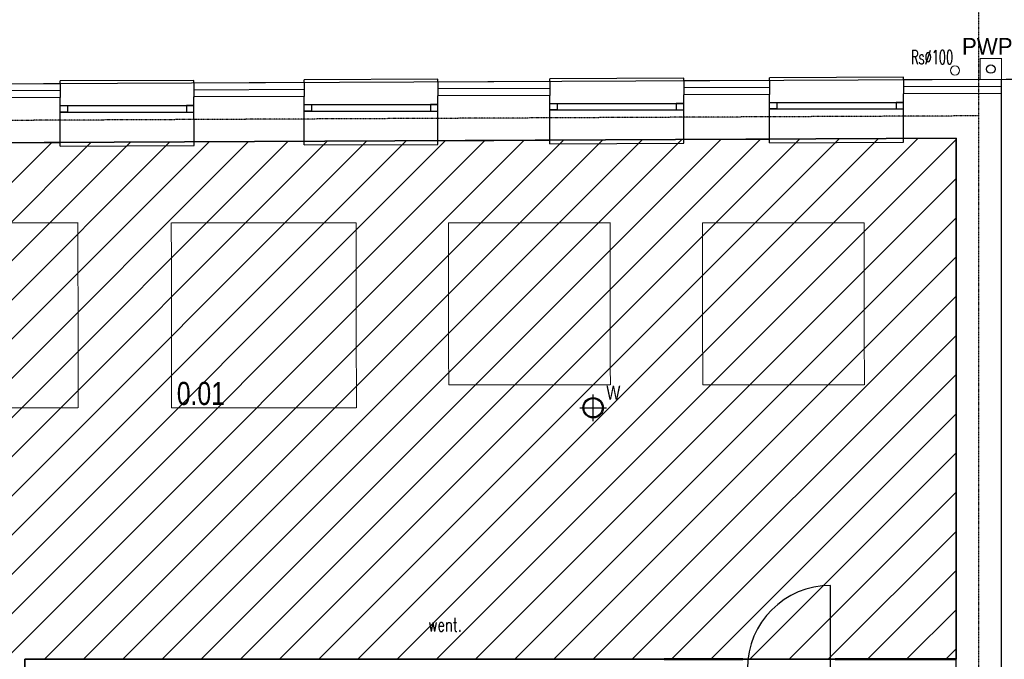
# Model space of a CAD drawing. Header units: centimetres. Extents: x 27698 to 42070, y 833 to 13367.
# Tile 52 of 59: x 30716 to 31782, y 5160 to 5852. Entities that reach past the tile are written whole.
import ezdxf
from ezdxf.enums import TextEntityAlignment as Align

# ---------------------------------------------------------------- set-up
doc = ezdxf.new("R2010")
doc.units = ezdxf.units.CM
doc.header["$LTSCALE"] = 0.1
for name, pattern in [('Ciągłe', [0]), ('DASHDOT2', [12.7, 6.35, -3.175, 0, -3.175]), ('DASHED2', [9.525, 6.35, -3.175])]:
    doc.linetypes.add(name, pattern=pattern)
for name, color, linetype in [('A-ELEWACJE', 3, 'Continuous'), ('A-Grid', 191, 'DASHDOT2'), ('A_drzwi opis istniejące', 161, 'Continuous'), ('A_Ściany istniejące', 9, 'Continuous'), ('CKDACH_OPIS', 3, 'Continuous'), ('CKDRZWI_', 7, 'Continuous'), ('CKIZOLACJE', 2, 'Continuous'), ('CKOKNA', 4, 'Continuous'), ('CKPOM_OPIS', 3, 'Continuous'), ('p.poz.', 240, 'Continuous'), ('PODKŁAD STAN ISTNIEJĄCY', 7, 'Continuous')]:
    doc.layers.add(name, color=color, linetype=linetype)
for name, color, linetype, lineweight in [('A-sufity podwieszone', 4, 'Continuous', 25), ('A-Wyburzenia', 35, 'DASHED2', 0), ('A_Sufity - Opis', 4, 'Continuous', 13), ('CKDACH_RYNNY', 7, 'Continuous', 18), ('CKPOM_NUM', 6, 'Continuous', 50), ('CKSCIANY_PRZEKR', 6, 'Continuous', 50), ('CKWENT', 3, 'Ciągłe', 25)]:
    doc.layers.add(name, color=color, linetype=linetype, lineweight=lineweight)
doc.layers.add('POWIERZCHNIA ZABUDOWY', color=111, linetype='Continuous', plot=False)
doc.styles.add('RomanS', font='romans.shx', dxfattribs={"width": 0.8})
doc.styles.add('SIMPLEX', font='simplex.shx', dxfattribs={"width": 0.7, "height": 17})
doc.styles.get("Standard").update_dxf_attribs({"font": 'ic-simplex.shx', "width": 0.8})
doc.styles.add('WS_ARIAL', font='ReemKufi-Regular.ttf', dxfattribs={"height": 12})
doc.linetypes.add('IZOLACJA_CIEPLNA_OS', pattern='A,0.001,[220,CADKON.SHX,S=0.05,R=0,X=0,Y=0],-1,[220,CADKON.SHX,S=0.05,R=180,X=1,Y=0],-1', length=2.001)

# ---------------------------------------------------------------- blocks, each defined once
blk = doc.blocks.new('CKBL2081424111933')
at = {"layer": 'CKPOM_NUM', "width": 0.8, "flags": 8}
blk.add_attdef('CISLO', text='', height=25, dxfattribs=at).set_placement((30666.9, 5434.5), align=Align.BOTTOM_CENTER)
at = {"layer": 'CKPOM_OPIS', "width": 0.8, "flags": 9}
for tag in ['PLOCHA_DLE_NV_366/2013', 'DEFINICE_SKLADBY', 'POZNÁMKA', 'K._VÝŠKA', 'PODLAHA', 'SKLADBA', 'TEPLOTA', 'PODLAZI', 'POVRCH', 'PLOCHA', 'JMENO', 'OBVOD', 'OBJEM', 'STROP', 'VYSKA', 'STĚNY', 'ZONA', 'BYT']:
    blk.add_attdef(tag, text='', height=20, dxfattribs=at).set_placement((30666.9, 5434.5), align=Align.BOTTOM_CENTER)
blk = doc.blocks.new('A$7E8718815272C8')
at = {"layer": 'A-Wyburzenia'}
for points in [[(1025.2, -130), (1225.2, -130)], [(1225.2, -129.8), (1225.5, -330.5)], [(1526.3, -130), (1326.3, -130), (1326.7, -330.5)], [(1526.3, -130), (1526.7, -330.5)], [(1801.3, -130), (1626.3, -130)], [(1626.3, -130), (1626.6, -305.5)], [(1801.3, -129.8), (1801.6, -305.5)], [(2076.3, -130), (1901.3, -130)], [(1901.3, -130), (1901.6, -305.5)], [(2076.3, -130), (2076.6, -305.5)], [(1626.6, -305.5), (1801.6, -305.5)], [(1901.6, -305.5), (2076.6, -305.5)], [(1025.5, -330.5), (1225.5, -330.5)], [(1326.7, -330.5), (1526.7, -330.5)]]:
    blk.add_lwpolyline(points, dxfattribs=at)
at = {"layer": 'A_Ściany istniejące'}
for p, q in [((1206, 5.4), (1087.8, 4.9)), ((1470, 6.6), (1350.8, 6.1)), ((1736, 7.8), (1614.8, 7.3)), ((1974, 8.9), (1881, 8.5)), ((2225, 10), (2119, 9.5)), ((1351, -42.4), (1470, -41.8)), ((1615, -41.2), (1736, -40.6)), ((1881, -39.9), (1974, -39.5)), ((2119, -38.8), (2176, -38.5)), ((2176, -728), (2176, -38.5)), ((1088, -43.6), (1206, -43.1))]:
    blk.add_line(p, q, dxfattribs=at)
for points in [[(1206, -43.1), (1206, 5.4)], [(1351, -42.4), (1350.8, 6.1)], [(1470, -41.8), (1470, 6.6)], [(1615, -41.2), (1614.8, 7.3)], [(1736, -40.6), (1736, 7.8)], [(1881, -39.9), (1881, 8.5)], [(1974, -39.5), (1974, 8.9)], [(2119, -38.8), (2119, 9.5)], [(2225, -864), (2225, 10)]]:
    blk.add_lwpolyline(points, dxfattribs=at)
at = {"layer": 'CKOKNA'}
for p, q in [((1881, 26.5), (1736, 25.8)), ((2119, 27.5), (1974, 26.9)), ((1974, 0.2), (2119, 0.2)), ((1206, -3.3), (1350.8, -3.3)), ((1206, -10.3), (1350.8, -10.3)), ((1470, -2.1), (1614.8, -2.1)), ((1470, -9.1), (1614.8, -9.1)), ((1736, -0.9), (1881, -0.9)), ((1736, -7.9), (1881, -7.9)), ((1974, -6.8), (2119, -6.8)), ((1206, -47.1), (1351, -46.4)), ((1470, -45.8), (1615, -45.2)), ((1736, -44.6), (1881, -43.9)), ((1974, -43.5), (2119, -42.8))]:
    blk.add_line(p, q, dxfattribs=at)
for points in [[(1350.8, 21.1), (1350.8, 24.1), (1206, 23.4)], [(1206, 20.4), (1206, 23.4)], [(1614.8, 22.3), (1614.8, 25.3), (1470, 24.6)], [(1470, 21.6), (1470, 24.6)], [(1736, 22.8), (1736, 25.8)], [(1881, 23.5), (1881, 26.5)], [(1974, 23.9), (1974, 26.9)], [(2119, 24.5), (2119, 27.5)], [(1351, -46.4), (1351, -42.4)], [(1470, -45.8), (1470, -41.8)], [(1615, -45.2), (1615, -41.2)], [(1736, -44.6), (1736, -40.6)], [(1881, -43.9), (1881, -39.9)], [(1974, -43.5), (1974, -39.5)], [(2119, -42.8), (2119, -38.8)], [(1206, -47.1), (1206, -43.1)]]:
    blk.add_lwpolyline(points, dxfattribs=at)
for points in [[(1981.9, -6.8), (1974, -6.8), (1974, 0.2), (1981.9, 0.2)], [(2111, -6.8), (2119, -6.8), (2119, 0.2), (2111, 0.2)], [(1214, -10.3), (1206, -10.3), (1206, -3.3), (1214, -3.3)], [(1342.8, -10.3), (1350.8, -10.3), (1350.8, -3.3), (1342.8, -3.3)], [(1478, -9.1), (1470, -9.1), (1470, -2.1), (1478, -2.1)], [(1606.8, -9.1), (1614.8, -9.1), (1614.8, -2.1), (1606.8, -2.1)], [(1743.9, -7.9), (1736, -7.9), (1736, -0.9), (1743.9, -0.9)], [(1873, -7.9), (1881, -7.9), (1881, -0.9), (1873, -0.9)]]:
    blk.add_lwpolyline(points, close=True, dxfattribs=at)
at = {"layer": 'A_drzwi opis istniejące', "style": 'SIMPLEX', "width": 0.8}
for tag, p in [('230', (1043.6, -607.6)), ('200', (1068.3, -607.8)), ('90', (1803.7, -1338.1)), ('200', (1828.4, -1338.3))]:
    blk.add_attdef(tag, text='', height=16, rotation=90, dxfattribs=at).set_placement(p, align=Align.CENTER)
for tag, p in [('80', (1900.8, -1184.7)), ('200', (1900.6, -1209.4))]:
    blk.add_attdef(tag, text='', height=16, dxfattribs=at).set_placement(p, align=Align.CENTER)
blk = doc.blocks.new('A$7E8A383135198')
at = {"layer": 'A-Grid'}
for p, q in [((2215, 268.2), (2215, -1847.5)), ((2215, -29.3), (-268, -41))]:
    blk.add_line(p, q, dxfattribs=at)
blk = doc.blocks.new('A$7E8A3D321ED2')
for points in [[(0, -14.5), (0, 14.5)], [(-14.5, 0), (14.5, 0)]]:
    blk.add_lwpolyline(points)
for radius in [11, 10]:
    blk.add_circle((0, 0), radius)
at = {"insert": (14.3, 23.8), "char_height": 15, "width": 125.057, "attachment_point": 1}
blk.add_mtext('W', dxfattribs=at)
blk = doc.blocks.new('A$7E8A10B1A1D212')
at = {"layer": 'p.poz.', "color": 1, "true_color": 0xff1a1a, "const_width": 1}
blk.add_lwpolyline([(0, 22.9), (22.9, 22.9), (22.9, 0), (0, 0)], close=True, dxfattribs=at)
at = {"layer": 'p.poz.', "color": 1, "true_color": 0xff1a1a}
blk.add_circle((11.4, 11.4), 4.58, dxfattribs=at)
at = {"layer": 'p.poz.', "color": 1, "true_color": 0xff1a1a, "style": 'WS_ARIAL'}
blk.add_text('PWP.P', height=18, dxfattribs=at).set_placement((-19.8, 36.1), align=Align.MIDDLE_LEFT)
blk = doc.blocks.new('Sufity')
at = {"layer": 'A-sufity podwieszone', "lineweight": 35}
blk.add_lwpolyline([(38788.6, 2704.4), (36661.6, 2694.4), (36661.6, 2191.7), (36675, 2191.7), (36675, 2130.4), (37780.5, 2130.4), (37780.5, 2140.4), (38788.6, 2140.4)], close=True, dxfattribs=at).dxf.unprotected_set("ltscale", 0)

msp = doc.modelspace()

# ---------------------------------------------------------------- hatches: boundary and pattern name
at = {"layer": 'A_Sufity - Opis'}
h = msp.add_hatch(dxfattribs=at)
h.set_pattern_fill('GR_GENERAL', color=256, scale=15)
h.set_pattern_definition([(45, (0, 0), (-21.213203, 21.213203), [])])
h.paths.add_polyline_path([(29603.234, 5714.104), (31730.236, 5724.076), (31730.236, 5160.111), (30722.051, 5160.111), (30722.14, 5150.111), (29616.644, 5150.104), (29616.644, 5211.354), (29603.236, 5211.354)])

# ---------------------------------------------------------------- linework, layer by layer
at = {"layer": 'CKDACH_RYNNY'}
msp.add_circle((31728.897, 5797.378), 5, dxfattribs=at)
at = {"layer": 'CKDRZWI_'}
msp.add_line((31594.236, 5150.104), (31594.236, 5240.104), dxfattribs=at)
msp.add_arc((31594.236, 5150.104), 90, 90, 180, dxfattribs=at)
at = {"layer": 'CKIZOLACJE'}
for p, q in [((30760.221, 5783.025), (30760.221, 5768.016)), ((30905.001, 5783.676), (30905.001, 5768.668)), ((31024.218, 5784.211), (31024.218, 5769.205)), ((31168.999, 5784.862), (31168.999, 5769.857)), ((31290.215, 5785.407), (31290.215, 5770.403)), ((31435.214, 5786.058), (31435.214, 5771.056)), ((31435.214, 5786.058), (31435.214, 5771.056)), ((31528.213, 5786.476), (31528.213, 5771.474)), ((31528.213, 5786.476), (31528.213, 5771.474)), ((31673.211, 5787.128), (31673.211, 5772.127)), ((31673.211, 5787.128), (31673.211, 5772.127))]:
    msp.add_line(p, q, dxfattribs=at)
for points in [[(30760.221, 5783.025), (30642.004, 5782.493)], [(31024.218, 5784.211), (30905.001, 5783.676)], [(31290.215, 5785.407), (31168.999, 5784.862)], [(31528.213, 5786.476), (31435.214, 5786.058)], [(31779.236, 5772.604), (31779.169, 5787.604), (31673.211, 5787.128)], [(30722.14, 5150.111), (30722.051, 5160.111), (31314.236, 5160.111)]]:
    msp.add_lwpolyline(points, dxfattribs=at)
at = {"layer": 'CKIZOLACJE', "linetype": 'IZOLACJA_CIEPLNA_OS', "ltscale": 4.5}
for points in [[(31290.215, 5777.907), (31168.999, 5777.362)], [(31528.213, 5778.976), (31435.214, 5778.558)], [(31779.202, 5780.104), (31673.211, 5779.628)], [(30760.221, 5775.525), (30642.004, 5774.993)], [(31024.218, 5776.711), (30905.001, 5776.175)]]:
    msp.add_lwpolyline(points, dxfattribs=at)
at = {"layer": 'CKSCIANY_PRZEKR'}
for points in [[(31414.236, 5160.111), (31499.236, 5160.111)], [(31599.236, 5160.111), (31730.236, 5160.111)]]:
    msp.add_lwpolyline(points, dxfattribs=at)
at = {"layer": 'CKWENT'}
for points in [[(31175.009, 5189.225, 0, 0, 0), (31175.009, 5174.225, 6, 0, 0), (31175.009, 5166.225, 0, 0, 0)], [(31183.009, 5189.225, 0, 0, 0), (31183.009, 5174.225, 6, 0, 0), (31183.009, 5166.225, 0, 0, 0)]]:
    msp.add_lwpolyline(points, format="xyseb", dxfattribs=at)
at = {"layer": 'POWIERZCHNIA ZABUDOWY'}
msp.add_lwpolyline([(29539.236, 5777.537), (29539.236, 5087.104), (30795.736, 5087.104), (30795.736, 4398.104), (32304.236, 4398.104), (32304.236, 4558.252), (32721.236, 4558.252), (32721.236, 5787.604), (31784.236, 5787.604), (29539.236, 5777.537)], dxfattribs=at)

# ---------------------------------------------------------------- block references
at = {"layer": 'A-ELEWACJE'}
msp.add_blockref('A$7E8A10B1A1D212', (31756.273, 5787.479), dxfattribs=at)
at = {"layer": 'A-Grid'}
msp.add_blockref('A$7E8A383135198', (29539.236, 5777.537), dxfattribs=at)
at = {"layer": 'A-sufity podwieszone'}
msp.add_blockref('Sufity', (-7058.4, 3019.7), dxfattribs=at)
at = {"layer": 'CKPOM_NUM'}
ref = msp.add_blockref('CKBL2081424111933', (30912.712, 5435.342), dxfattribs=at)
ref.add_attrib('CISLO_001', '0.01', (30886.512, 5435.342), dxfattribs={"height": 25, "width": 0.8})
at = {"layer": 'CKWENT'}
msp.add_blockref('A$7E8A3D321ED2', (31337.207, 5432.354), dxfattribs=at)
at = {"layer": 'PODKŁAD STAN ISTNIEJĄCY'}
msp.add_blockref('A$7E8718815272C8', (29554.236, 5762.604), dxfattribs=at)

# ---------------------------------------------------------------- texts
at = {"layer": 'CKDACH_OPIS', "lineweight": -3, "insert": (31726.912, 5819.287), "char_height": 15, "width": 64.03215, "attachment_point": 3, "rotation": 0.001771, "style": 'RomanS'}
msp.add_mtext('\\W0.6;Rs∅100', dxfattribs=at)
at = {"layer": 'CKWENT', "style": 'RomanS', "width": 0.7}
msp.add_text('went.', height=15, dxfattribs=at).set_placement((31158.751, 5190.082))

doc.saveas('drawing.dxf')
